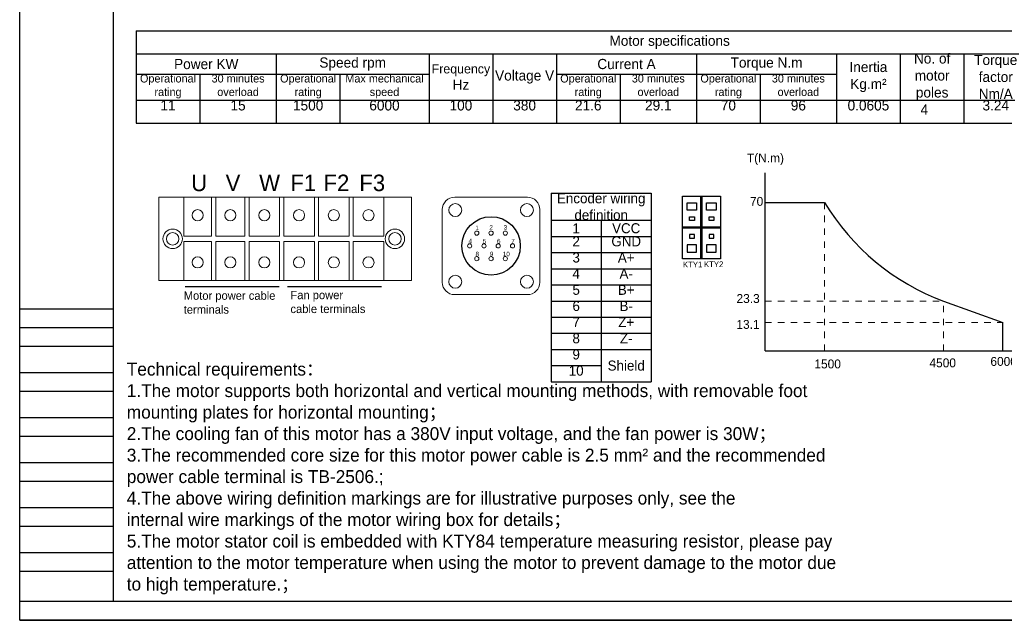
# Model space of a CAD drawing. Header units: inches. Extents: x 5451 to 9295, y -15947 to -4411.
# Tile 5 of 13: x 7462 to 8607, y -15947 to -15249. Entities that reach past the tile are written whole.
import ezdxf

# ---------------------------------------------------------------- set-up
doc = ezdxf.new("R2010")
doc.units = ezdxf.units.IN
doc.header["$MEASUREMENT"] = 0
doc.linetypes.add('JIS_02_1.2', pattern=[2.5, 1.25, -1.25])
doc.layers.add('1', color=1, linetype='Continuous')
doc.layers.add('尺寸标注', color=7, linetype='Continuous')
doc.layers.add('虚线', color=7, linetype='JIS_02_1.2', lineweight=13)
doc.styles.add('SLDTEXTSTYLE0', font='txt')

# ---------------------------------------------------------------- blocks, each defined once
blk = doc.blocks.new('*T49')
at = {"color": 0, "lineweight": -2}
for p, q in [((0, 0), (74.1, 0)), ((0, 0), (0, -26.7)), ((74.1, 0), (162.9, 0)), ((162.9, 0), (237, 0)), ((237, 0), (340.7, 0)), ((340.7, 0), (414.7, 0)), ((414.7, 0), (488.8, 0)), ((488.8, 0), (562.9, 0)), ((562.9, 0), (651.7, 0)), ((651.7, 0), (725.8, 0)), ((725.8, 0), (814.7, 0)), ((814.7, 0), (888.7, 0)), ((888.7, 0), (962.8, 0)), ((962.8, 0), (1036.8, 0)), ((1036.8, 0), (1166.8, 0)), ((1166.8, 0), (1240.9, 0)), ((1240.9, 0), (1240.9, -26.7)), ((0, -26.7), (74.1, -26.7)), ((0, -26.7), (0, -50.6)), ((74.1, -26.7), (162.9, -26.7)), ((162.9, -26.7), (237, -26.7)), ((162.9, -26.7), (162.9, -50.6)), ((237, -26.7), (340.7, -26.7)), ((340.7, -26.7), (414.7, -26.7)), ((340.7, -26.7), (340.7, -50.6)), ((414.7, -26.7), (488.8, -26.7)), ((414.7, -26.7), (414.7, -50.6)), ((488.8, -26.7), (562.9, -26.7)), ((488.8, -26.7), (488.8, -50.6)), ((562.9, -26.7), (651.7, -26.7)), ((651.7, -26.7), (725.8, -26.7)), ((651.7, -26.7), (651.7, -50.6)), ((725.8, -26.7), (814.7, -26.7)), ((814.7, -26.7), (888.7, -26.7)), ((814.7, -26.7), (814.7, -50.6)), ((888.7, -26.7), (962.8, -26.7)), ((888.7, -26.7), (888.7, -50.6)), ((962.8, -26.7), (1036.8, -26.7)), ((962.8, -26.7), (962.8, -50.6)), ((1036.8, -26.7), (1166.8, -26.7)), ((1036.8, -26.7), (1036.8, -50.6)), ((1166.8, -26.7), (1240.9, -26.7)), ((1166.8, -26.7), (1166.8, -50.6)), ((1240.9, -26.7), (1240.9, -50.6)), ((0, -50.6), (74.1, -50.6)), ((0, -50.6), (0, -80.7)), ((74.1, -50.6), (162.9, -50.6)), ((74.1, -50.6), (74.1, -80.7)), ((162.9, -50.6), (237, -50.6)), ((162.9, -50.6), (162.9, -80.7)), ((237, -50.6), (340.7, -50.6)), ((237, -50.6), (237, -80.7)), ((340.7, -50.6), (340.7, -80.7)), ((414.7, -50.6), (414.7, -80.7)), ((488.8, -50.6), (562.9, -50.6)), ((488.8, -50.6), (488.8, -80.7)), ((562.9, -50.6), (651.7, -50.6)), ((562.9, -50.6), (562.9, -80.7)), ((651.7, -50.6), (725.8, -50.6)), ((651.7, -50.6), (651.7, -80.7)), ((725.8, -50.6), (814.7, -50.6)), ((725.8, -50.6), (725.8, -80.7)), ((814.7, -50.6), (814.7, -80.7)), ((888.7, -50.6), (888.7, -80.7)), ((962.8, -50.6), (962.8, -80.7)), ((1036.8, -50.6), (1036.8, -80.7)), ((1166.8, -50.6), (1166.8, -80.7)), ((1240.9, -50.6), (1240.9, -80.7)), ((0, -80.7), (74.1, -80.7)), ((0, -80.7), (0, -107.4)), ((74.1, -80.7), (162.9, -80.7)), ((74.1, -80.7), (74.1, -107.4)), ((162.9, -80.7), (237, -80.7)), ((162.9, -80.7), (162.9, -107.4)), ((237, -80.7), (340.7, -80.7)), ((237, -80.7), (237, -107.4)), ((340.7, -80.7), (414.7, -80.7)), ((340.7, -80.7), (340.7, -107.4)), ((414.7, -80.7), (488.8, -80.7)), ((414.7, -80.7), (414.7, -107.4)), ((488.8, -80.7), (562.9, -80.7)), ((488.8, -80.7), (488.8, -107.4)), ((562.9, -80.7), (651.7, -80.7)), ((562.9, -80.7), (562.9, -107.4)), ((651.7, -80.7), (725.8, -80.7)), ((651.7, -80.7), (651.7, -107.4)), ((725.8, -80.7), (814.7, -80.7)), ((725.8, -80.7), (725.8, -107.4)), ((814.7, -80.7), (888.7, -80.7)), ((814.7, -80.7), (814.7, -107.4)), ((888.7, -80.7), (962.8, -80.7)), ((888.7, -80.7), (888.7, -107.4)), ((962.8, -80.7), (1036.8, -80.7)), ((962.8, -80.7), (962.8, -107.4)), ((1036.8, -80.7), (1166.8, -80.7)), ((1036.8, -80.7), (1036.8, -107.4)), ((1166.8, -80.7), (1240.9, -80.7)), ((1166.8, -80.7), (1166.8, -107.4)), ((1240.9, -80.7), (1240.9, -107.4)), ((0, -107.4), (74.1, -107.4)), ((74.1, -107.4), (162.9, -107.4)), ((162.9, -107.4), (237, -107.4)), ((237, -107.4), (340.7, -107.4)), ((340.7, -107.4), (414.7, -107.4)), ((414.7, -107.4), (488.8, -107.4)), ((488.8, -107.4), (562.9, -107.4)), ((562.9, -107.4), (651.7, -107.4)), ((651.7, -107.4), (725.8, -107.4)), ((725.8, -107.4), (814.7, -107.4)), ((814.7, -107.4), (888.7, -107.4)), ((888.7, -107.4), (962.8, -107.4)), ((962.8, -107.4), (1036.8, -107.4)), ((1036.8, -107.4), (1166.8, -107.4)), ((1166.8, -107.4), (1240.9, -107.4))]:
    blk.add_line(p, q, dxfattribs=at)
at = {"color": 0}
for s, insert, char_height, width, attachment_point in [('Motor specifications', (620.5, -13.3), 11.85, 1240.785, 5), ('Power KW', (81.5, -38.7), 11.85, 162.813, 5), ('Speed rpm', (251.8, -38.7), 11.85, 177.625, 5), ('Current A', (570.3, -38.7), 11.85, 162.813, 5), ('Torque N.m', (733.2, -38.7), 11.85, 162.813, 5), ('No. of motor poles', (925.8, -53.7), 11.85, 73.94, 5), ('Torque factor Nm/A', (999.8, -53.7), 11.85, 73.94, 5), ('{\\H0.9091x;Frequency} Hz', (377.7, -53.7), 11.848, 73.94, 5), ('Voltage V', (451.8, -53.7), 11.85, 73.94, 5), ('Inertia Kg.m²', (851.7, -53.7), 11.85, 73.94, 5), ('Encoder type', (1101.8, -53.7), 11.85, 129.88, 5), ('Fan power W', (1203.9, -53.7), 11.85, 73.94, 5), ('{\\H0.7955x;Operational rating}', (37, -50.7), 11.848, 73.94, 2), ('{\\H0.7955x;30 minutes overload}', (118.5, -50.7), 11.848, 88.752, 2), ('{\\H0.7955x;Operational rating}', (200, -50.7), 11.848, 73.94, 2), ('{\\H0.7955x;Max mechanical speed}', (288.8, -50.7), 11.848, 103.564, 2), ('{\\H0.7955x;Operational rating}', (525.8, -50.7), 11.848, 73.94, 2), ('{\\H0.7955x;30 minutes overload}', (607.3, -50.7), 11.848, 88.752, 2), ('{\\H0.7955x;Operational rating}', (688.8, -50.7), 11.848, 73.94, 2), ('{\\H0.7955x;30 minutes overload}', (770.2, -50.7), 11.848, 88.752, 2), ('{\\H0.7955x;5V - Incremental 2500 lines}', (1101.8, -80.8), 11.85, 129.88, 2), ('11', (37, -80.8), 11.85, 73.94, 2), ('15', (118.5, -80.8), 11.85, 88.752, 2), ('1500', (200, -80.8), 11.85, 73.94, 2), ('6000', (288.8, -80.8), 11.85, 103.564, 2), ('100', (377.7, -80.8), 11.85, 73.94, 2), ('380', (451.8, -80.8), 11.85, 73.94, 2), ('21.6', (525.8, -80.8), 11.85, 73.94, 2), ('29.1', (607.3, -80.8), 11.85, 88.752, 2), ('70', (688.8, -80.8), 11.85, 73.94, 2), ('96', (770.2, -80.8), 11.85, 88.752, 2), ('0.0605', (851.7, -80.8), 11.85, 73.94, 2), ('44444', (925.8, -80.8), 0.18, 73.94, 2), ('3.24', (999.8, -80.8), 11.85, 73.94, 2), ('40', (1203.9, -80.8), 11.85, 73.94, 2)]:
    blk.add_mtext(s, dxfattribs=dict(at, insert=insert, char_height=char_height, width=width, attachment_point=attachment_point))
blk = doc.blocks.new('*T50')
at = {"color": 0, "lineweight": -2}
for p, q in [((0, 0), (58.2, 0)), ((0, 0), (0, -31.3)), ((58.2, 0), (116.3, 0)), ((116.3, 0), (116.3, -31.3)), ((0, -31.3), (58.2, -31.3)), ((0, -31.3), (0, -50.1)), ((58.2, -31.3), (116.3, -31.3)), ((58.2, -31.3), (58.2, -50.1)), ((116.3, -31.3), (116.3, -50.1)), ((0, -50.1), (58.2, -50.1)), ((0, -50.1), (0, -68.9)), ((58.2, -50.1), (116.3, -50.1)), ((58.2, -50.1), (58.2, -68.9)), ((116.3, -50.1), (116.3, -68.9)), ((0, -68.9), (58.2, -68.9)), ((0, -68.9), (0, -87.7)), ((58.2, -68.9), (116.3, -68.9)), ((58.2, -68.9), (58.2, -87.7)), ((116.3, -68.9), (116.3, -87.7)), ((0, -87.7), (58.2, -87.7)), ((0, -87.7), (0, -106.5)), ((58.2, -87.7), (116.3, -87.7)), ((58.2, -87.7), (58.2, -106.5)), ((116.3, -87.7), (116.3, -106.5)), ((0, -106.5), (58.2, -106.5)), ((0, -106.5), (0, -125.3)), ((58.2, -106.5), (116.3, -106.5)), ((58.2, -106.5), (58.2, -125.3)), ((116.3, -106.5), (116.3, -125.3)), ((0, -125.3), (58.2, -125.3)), ((0, -125.3), (0, -144.1)), ((58.2, -125.3), (116.3, -125.3)), ((58.2, -125.3), (58.2, -144.1)), ((116.3, -125.3), (116.3, -144.1)), ((0, -144.1), (58.2, -144.1)), ((0, -144.1), (0, -162.9)), ((58.2, -144.1), (116.3, -144.1)), ((58.2, -144.1), (58.2, -162.9)), ((116.3, -144.1), (116.3, -162.9)), ((0, -162.9), (58.2, -162.9)), ((0, -162.9), (0, -181.7)), ((58.2, -162.9), (116.3, -162.9)), ((58.2, -162.9), (58.2, -181.7)), ((116.3, -162.9), (116.3, -181.7)), ((0, -181.7), (58.2, -181.7)), ((0, -181.7), (0, -200.5)), ((58.2, -181.7), (116.3, -181.7)), ((58.2, -181.7), (58.2, -200.5)), ((116.3, -181.7), (116.3, -200.5)), ((0, -200.5), (58.2, -200.5)), ((0, -200.5), (0, -219.3)), ((58.2, -200.5), (58.2, -219.3)), ((116.3, -200.5), (116.3, -219.3)), ((0, -219.3), (58.2, -219.3)), ((58.2, -219.3), (116.3, -219.3))]:
    blk.add_line(p, q, dxfattribs=at)
at = {"color": 0}
for s, insert, char_height, width, attachment_point in [('Encoder wiring definition', (58.2, -15.6), 11.634, 116.222, 5), ('1', (29.1, -40.7), 11.6, 58.051, 5), ('VCC', (87.3, -40.7), 11.63, 58.051, 5), ('2', (29.1, -50.1), 11.6, 58.051, 2), ('GND', (87.3, -50.1), 11.63, 58.051, 2), ('3', (29.1, -68.9), 11.6, 58.051, 2), ('A+', (87.3, -68.9), 11.63, 58.051, 2), ('4', (29.1, -87.7), 11.6, 58.051, 2), ('A-', (87.3, -87.7), 11.63, 58.051, 2), ('5', (29.1, -106.5), 11.6, 58.051, 2), ('B+', (87.3, -106.5), 11.63, 58.051, 2), ('6', (29.1, -125.3), 11.6, 58.051, 2), ('B-', (87.3, -125.3), 11.63, 58.051, 2), ('7', (29.1, -144.1), 11.6, 58.051, 2), ('Z+', (87.3, -144.1), 11.63, 58.051, 2), ('8', (29.1, -162.9), 11.6, 58.051, 2), ('Z-', (87.3, -162.9), 11.63, 58.051, 2), ('9', (29.1, -181.7), 11.6, 58.051, 2), ('Shield', (87.3, -200.5), 11.63, 58.051, 5), ('10', (29.1, -200.5), 11.63, 58.051, 2)]:
    blk.add_mtext(s, dxfattribs=dict(at, insert=insert, char_height=char_height, width=width, attachment_point=attachment_point))

msp = doc.modelspace()

# ---------------------------------------------------------------- hatches: boundary and pattern name
h = msp.add_hatch()
h.set_pattern_fill('ANSI31', color=256, scale=0.673276, style=0)
h.set_pattern_definition([(45, (6259.88311, -11591.91101), (-0.0595097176, 0.0595097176), [])])
h.paths.add_polyline_path([(8255.7773, -15454.1291), (8254.4307, -15454.1291), (8254.4307, -15526.725), (8255.7773, -15526.725)])
msp.add_hatch(color=256).paths.add_polyline_path([(8232.9527, -15489.7538), (8277.2553, -15489.7538), (8277.2553, -15491.1003), (8232.9527, -15491.1003)])

# ---------------------------------------------------------------- linework, layer by layer
for p, q in [((7462.1818, -15947.4536), (7462.1818, -14651.6943)), ((8329.1742, -15495.7991), (8329.1742, -15426.6791)), ((8254.4307, -15454.1291), (8254.4307, -15526.725)), ((8255.7773, -15454.1291), (8255.7773, -15526.725)), ((8329.1742, -15461.2391), (8398.2942, -15461.2391)), ((8329.1742, -15564.9191), (8329.1742, -15495.7991)), ((7654.7037, -15558.9114), (7764.0133, -15558.9114)), ((7773.7441, -15558.9114), (7883.0536, -15558.9114)), ((8329.1742, -15634.0391), (8329.1742, -15564.9191)), ((7571.2524, -15585.339), (7462.1818, -15585.339)), ((8536.5342, -15576.2927), (8605.6542, -15600.7779)), ((7571.2524, -15607.1531), (7462.1818, -15607.1531)), ((8605.6542, -15634.0391), (8605.6542, -15600.7779)), ((7571.2524, -15628.9673), (7462.1818, -15628.9673)), ((8329.1742, -15634.0391), (8398.2942, -15634.0391)), ((8398.2942, -15634.0391), (8467.4142, -15634.0391)), ((8467.4142, -15634.0391), (8536.5342, -15634.0391)), ((8536.5342, -15634.0391), (8605.6542, -15634.0391)), ((8605.6542, -15634.0391), (8674.53, -15634.0391)), ((7571.2524, -15659.507), (7462.1818, -15659.507)), ((7571.2524, -15681.3212), (7462.1818, -15681.3212)), ((7571.2524, -15711.861), (7462.1818, -15711.861)), ((7571.2524, -15733.6751), (7462.1818, -15733.6751)), ((7571.2524, -15764.2149), (7462.1818, -15764.2149)), ((7571.2524, -15786.029), (7462.1818, -15786.029)), ((7571.2524, -15816.5688), (7462.1818, -15816.5688)), ((7571.2524, -15838.3829), (7462.1818, -15838.3829)), ((7571.2524, -15868.9227), (7462.1818, -15868.9227)), ((7571.2524, -15890.7368), (7462.1818, -15890.7368)), ((7571.2524, -15925.6394), (7462.1818, -15925.6394)), ((9294.5686, -15947.4536), (7462.1818, -15947.4536)), ((7462.1818, -15947.4536), (9294.5686, -15947.4536)), ((7462.1818, -15947.4536), (9294.5686, -15947.4536))]:
    msp.add_line(p, q)
at = {"color": 7, "linetype": 'Continuous', "lineweight": 15}
for p, q in [((7623.9373, -15455.1155), (7623.9373, -15552.0672)), ((7653.0228, -15455.1155), (7623.9373, -15455.1155)), ((7653.0228, -15500.3596), (7653.0228, -15455.1155)), ((7685.34, -15455.1155), (7653.0228, -15455.1155)), ((7685.34, -15455.1155), (7685.34, -15500.3596)), ((7690.1876, -15455.1155), (7685.34, -15455.1155)), ((7690.1876, -15500.3596), (7690.1876, -15455.1155)), ((7724.1207, -15455.1155), (7690.1876, -15455.1155)), ((7724.1207, -15455.1155), (7724.1207, -15500.3596)), ((7728.9683, -15455.1155), (7724.1207, -15455.1155)), ((7728.9683, -15500.3596), (7728.9683, -15455.1155)), ((7764.5172, -15455.1155), (7728.9683, -15455.1155)), ((7764.5172, -15455.1155), (7764.5172, -15500.3596)), ((7769.3648, -15455.1155), (7764.5172, -15455.1155)), ((7769.3648, -15500.3596), (7769.3648, -15455.1155)), ((7804.9138, -15455.1155), (7769.3648, -15455.1155)), ((7804.9138, -15455.1155), (7804.9138, -15500.3596)), ((7809.7613, -15455.1155), (7804.9138, -15455.1155)), ((7809.7613, -15500.3596), (7809.7613, -15455.1155)), ((7845.3103, -15455.1155), (7809.7613, -15455.1155)), ((7845.3103, -15455.1155), (7845.3103, -15500.3596)), ((7850.1579, -15455.1155), (7845.3103, -15455.1155)), ((7850.1579, -15500.3596), (7850.1579, -15455.1155)), ((7885.7068, -15455.1155), (7850.1579, -15455.1155)), ((7885.7068, -15455.1155), (7885.7068, -15500.3596)), ((7918.0241, -15455.1155), (7885.7068, -15455.1155)), ((7918.0241, -15552.0672), (7918.0241, -15455.1155)), ((7968.3018, -15455.1155), (8052.6497, -15455.1155)), ((7953.759, -15554.0062), (7953.759, -15469.6583)), ((8067.1925, -15554.0062), (8067.1925, -15469.6583)), ((7685.34, -15500.3596), (7653.0228, -15500.3596)), ((7724.1207, -15500.3596), (7690.1876, -15500.3596)), ((7764.5172, -15500.3596), (7728.9683, -15500.3596)), ((7804.9138, -15500.3596), (7769.3648, -15500.3596)), ((7845.3103, -15500.3596), (7809.7613, -15500.3596)), ((7885.7068, -15500.3596), (7850.1579, -15500.3596)), ((7653.0228, -15552.0672), (7653.0228, -15506.8231)), ((7653.0228, -15506.8231), (7685.34, -15506.8231)), ((7685.34, -15506.8231), (7685.34, -15552.0672)), ((7690.1876, -15552.0672), (7690.1876, -15506.8231)), ((7690.1876, -15506.8231), (7724.1207, -15506.8231)), ((7724.1207, -15506.8231), (7724.1207, -15552.0672)), ((7728.9683, -15552.0672), (7728.9683, -15506.8231)), ((7728.9683, -15506.8231), (7764.5172, -15506.8231)), ((7764.5172, -15506.8231), (7764.5172, -15552.0672)), ((7769.3648, -15552.0672), (7769.3648, -15506.8231)), ((7769.3648, -15506.8231), (7804.9138, -15506.8231)), ((7804.9138, -15506.8231), (7804.9138, -15552.0672)), ((7809.7613, -15552.0672), (7809.7613, -15506.8231)), ((7809.7613, -15506.8231), (7845.3103, -15506.8231)), ((7845.3103, -15506.8231), (7845.3103, -15552.0672)), ((7850.1579, -15552.0672), (7850.1579, -15506.8231)), ((7850.1579, -15506.8231), (7885.7068, -15506.8231)), ((7885.7068, -15506.8231), (7885.7068, -15552.0672)), ((7623.9373, -15552.0672), (7653.0228, -15552.0672)), ((7653.0228, -15552.0672), (7685.34, -15552.0672)), ((7685.34, -15552.0672), (7690.1876, -15552.0672)), ((7690.1876, -15552.0672), (7724.1207, -15552.0672)), ((7724.1207, -15552.0672), (7728.9683, -15552.0672)), ((7728.9683, -15552.0672), (7764.5172, -15552.0672)), ((7764.5172, -15552.0672), (7769.3648, -15552.0672)), ((7769.3648, -15552.0672), (7804.9138, -15552.0672)), ((7804.9138, -15552.0672), (7809.7613, -15552.0672)), ((7809.7613, -15552.0672), (7845.3103, -15552.0672)), ((7845.3103, -15552.0672), (7850.1579, -15552.0672)), ((7850.1579, -15552.0672), (7885.7068, -15552.0672)), ((7885.7068, -15552.0672), (7918.0241, -15552.0672)), ((7968.3018, -15568.549), (8052.6497, -15568.549))]:
    msp.add_line(p, q, dxfattribs=at)
for points in [[(8232.9527, -15454.1291), (8277.2553, -15454.1291), (8277.2553, -15526.725), (8232.9527, -15526.725)], [(8238.354, -15461.7015), (8249.3689, -15461.7015), (8249.3689, -15470.2879), (8238.354, -15470.2879)], [(8261.1786, -15461.7015), (8272.1935, -15461.7015), (8272.1935, -15470.2879), (8261.1786, -15470.2879)], [(8241.412, -15478.0763), (8246.9194, -15478.0763), (8246.9194, -15482.3695), (8241.412, -15482.3695)], [(8264.2365, -15478.0763), (8269.744, -15478.0763), (8269.744, -15482.3695), (8264.2365, -15482.3695)], [(8232.9527, -15489.7538), (8277.2553, -15489.7538), (8277.2553, -15491.1003), (8232.9527, -15491.1003)], [(8241.412, -15502.7777), (8246.9194, -15502.7777), (8246.9194, -15498.4845), (8241.412, -15498.4845)], [(8264.2365, -15502.7777), (8269.744, -15502.7777), (8269.744, -15498.4845), (8264.2365, -15498.4845)], [(8238.354, -15519.1526), (8249.3689, -15519.1526), (8249.3689, -15510.5662), (8238.354, -15510.5662)], [(8261.1786, -15519.1526), (8272.1935, -15519.1526), (8272.1935, -15510.5662), (8261.1786, -15510.5662)]]:
    msp.add_lwpolyline(points, close=True)
for centre, radius in [((7669.1814, -15476.1217), 6.4634), ((7707.1541, -15476.1217), 6.4634), ((7746.7427, -15476.1217), 6.4634), ((7787.1393, -15476.1217), 6.4634), ((7827.5358, -15476.1217), 6.4634), ((7867.9323, -15476.1217), 6.4634), ((7968.7865, -15470.143), 7.5138), ((8052.165, -15470.143), 7.5138), ((7640.0959, -15503.5913), 11.311), ((7898.6337, -15503.5913), 11.311), ((7640.0959, -15503.5913), 7.2714), ((7898.6337, -15503.5913), 7.2714), ((7669.1814, -15531.061), 6.4634), ((7707.1541, -15531.061), 6.4634), ((7746.7427, -15531.061), 6.4634), ((7787.1393, -15531.061), 6.4634), ((7827.5358, -15531.061), 6.4634), ((7867.9323, -15531.061), 6.4634), ((7968.7865, -15553.5215), 7.5138), ((8052.165, -15553.5215), 7.5138)]:
    msp.add_circle(centre, radius, dxfattribs=at)
msp.add_circle((8010.4757, -15511.8322), 33.9828)
for centre, radius, start, end in [((7968.3018, -15469.6583), 14.5428, 90, 180), ((8052.6497, -15469.6583), 14.5428, 0, 90), ((7993.8388, -15496.9283), 2.4262, 0, 180), ((8010.4757, -15496.9283), 2.4262, 0, 180), ((8027.1127, -15496.9283), 2.4262, 0, 180), ((7993.8388, -15496.9283), 2.4262, 180, 0), ((8010.4757, -15496.9283), 2.4262, 180, 0), ((8027.1127, -15496.9283), 2.4262, 180, 0), ((7985.5204, -15511.8322), 2.4262, 0, 180), ((7985.5204, -15511.8322), 2.4262, 180, 0), ((8002.1573, -15511.8322), 2.4262, 0, 180), ((8002.1573, -15511.8322), 2.4262, 180, 0), ((8018.7942, -15511.8322), 2.4262, 0, 180), ((8018.7942, -15511.8322), 2.4262, 180, 0), ((8035.4311, -15511.8322), 2.4262, 0, 180), ((8035.4311, -15511.8322), 2.4262, 180, 0), ((7993.8388, -15526.7361), 2.4262, 0, 180), ((7993.8388, -15526.7361), 2.4262, 180, 0), ((8010.4757, -15526.7361), 2.4262, 0, 180), ((8010.4757, -15526.7361), 2.4262, 180, 0), ((8027.1127, -15526.7361), 2.4262, 0, 180), ((8027.1127, -15526.7361), 2.4262, 180, 0), ((7968.3018, -15554.0062), 14.5428, 180, 270), ((8052.6497, -15554.0062), 14.5428, 270, 0)]:
    msp.add_arc(centre, radius, start, end, dxfattribs=at)
msp.add_arc((8634.1221, -15318.4619), 275.6812, 211.1919485, 249.2685473)
at = {"layer": '1'}
for p, q in [((7571.2524, -15925.6394), (7571.2524, -14673.5084)), ((9272.7545, -15925.6394), (7571.2524, -15925.6394))]:
    msp.add_line(p, q, dxfattribs=at)
at = {"layer": '虚线', "ltscale": 6}
for p, q in [((8398.2942, -15634.0391), (8398.2942, -15461.2391)), ((8329.1742, -15576.2927), (8536.5342, -15576.2927)), ((8536.5342, -15634.0391), (8536.5342, -15576.2927)), ((8329.1742, -15600.7779), (8605.6542, -15600.7779))]:
    msp.add_line(p, q, dxfattribs=at)

# ---------------------------------------------------------------- block references
for name, p in [('*T49', (7597.6825, -15261.5763)), ('*T50', (8080.3495, -15450.6328))]:
    msp.add_blockref(name, p)

# ---------------------------------------------------------------- texts
at = {"attachment_point": 1}
for s, insert, char_height, width in [('4', (8510.0621, -15347.1411), 11.8497, 33.920452), ('Technical requirements：\\P\\pt472.3;1.The motor supports both horizontal and vertical mounting methods, with removable foot \\Pmounting plates for horizontal mounting；\\P\\ptz;2.The cooling fan of this motor has a 380V input voltage, and the fan power is 30W；\\P3.The recommended core size for this motor power cable is 2.5 mm² and the recommended \\Ppower cable terminal is TB-2506.;\\P4.The above wiring definition markings are for illustrative purposes only, see the \\Pinternal wire markings of the motor wiring box for details；\\P5.The motor stator coil is embedded with KTY84 temperature measuring resistor, please pay \\Pattention to the motor temperature when using the motor to prevent damage to the motor due \\Pto high temperature.；', (7586.7229, -15647.7159), 15, 1006.186091)]:
    msp.add_mtext(s, dxfattribs=dict(at, insert=insert, char_height=char_height, width=width))
at = {"layer": '尺寸标注', "attachment_point": 1, "style": 'SLDTEXTSTYLE0'}
for s, insert, char_height in [('T(N.m)', (8308.0316, -15404.3369), 10.368), ('U', (7661.662, -15428.8656), 19.2389), ('V', (7701.69, -15428.8656), 19.2389), ('W', (7740.7092, -15428.8656), 19.2389), ('F1', (7777.0263, -15428.8656), 19.23885), ('F2', (7815.5484, -15428.8656), 19.23885), ('F3', (7857.2046, -15428.8656), 19.23885), ('70', (8311.6115, -15454.8313), 10.368), ('1', (7992.189, -15488.2183), 5.2515), ('2', (8008.5239, -15487.7478), 5.2515), ('3', (8025.1007, -15487.6126), 5.2515), ('4', (7984.207, -15503.5871), 5.2515), ('5', (8000.7078, -15503.7056), 5.2515), ('6', (8017.4097, -15503.6467), 5.2515), ('7', (8034.005, -15503.684), 5.2515), ('8', (7992.3414, -15518.6558), 5.2515), ('9', (8009.0316, -15518.6045), 5.2515), ('10', (8024.1688, -15518.6216), 5.25155), ('KTY1', (8233.632, -15530.1272), 6.73276), ('KTY2', (8258.084, -15529.8133), 6.73276), ('Motor power cable \\Pterminals', (7652.9876, -15564.8105), 9.695169), ('Fan power \\Pcable terminals', (7777.1141, -15564.1203), 9.695169), ('23.3', (8295.9249, -15567.8541), 10.368), ('13.1', (8295.7905, -15597.9756), 10.368), ('1500', (8386.5396, -15643.9693), 10.368), ('4500', (8520.3496, -15642.7245), 10.368), ('6000', (8591.2502, -15641.0646), 10.368)]:
    msp.add_mtext(s, dxfattribs=dict(at, insert=insert, char_height=char_height))

doc.saveas('drawing.dxf')
